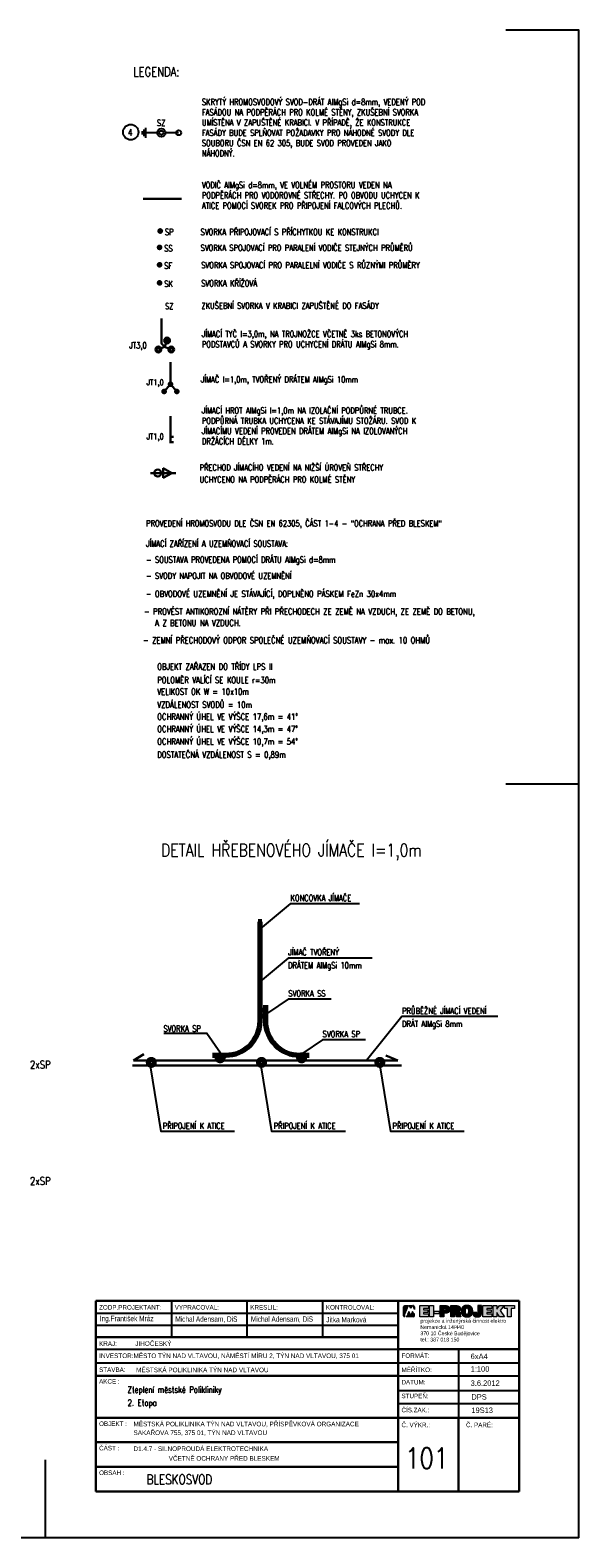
# Model space of a CAD drawing. Header units: millimetres. Extents: x 434746 to 672760, y -61647 to 206428.
# Tile 5 of 24: x 505283 to 526889, y 12652 to 72052. Entities that reach past the tile are written whole.
import ezdxf

# ---------------------------------------------------------------- set-up
doc = ezdxf.new("R2010")
doc.units = ezdxf.units.MM
for name, color, linetype, lineweight in [('.VýkrRozpiska', 7, 'Continuous', 15), ('1NP-Rozpiska', 7, 'Continuous', 30), ('E-hromosvody', 240, 'Continuous', 30), ('E-p_vo', 240, 'Continuous', 30), ('E-uzemneni_vnejsi', 240, 'Continuous', 30), ('Popis1', 7, 'Continuous', 25)]:
    doc.layers.add(name, color=color, linetype=linetype, lineweight=lineweight)
doc.layers.add('1PP-Rozpiska', color=7, linetype='Continuous')
doc.layers.add('E_vedeni', color=240, linetype='Continuous')
doc.styles.add('ROMAN', font='roman.shx', dxfattribs={"width": 0.8})
doc.styles.add('ROMANS', font='romans.shx', dxfattribs={"width": 0.8, "height": 125})

# ---------------------------------------------------------------- blocks, each defined once
blk = doc.blocks.new('*U11')
at = {"color": 0, "linetype": 'ByBlock', "ltscale": 0.2}
blk.add_circle((0, 0), 70, dxfattribs=at)
blk = doc.blocks.new('A$C3AE25937')
at = {"layer": 'E-hromosvody', "lineweight": -3}
for p, q in [((-2071, 94), (-2071, -94)), ((-1978, 188), (-1978, -188)), ((-1884, 281), (-1884, -281)), ((-1500, 0), (-1884, 0)), ((-1219, 0), (-1500, 0)), ((0, 0), (-750, 0))]:
    blk.add_line(p, q, dxfattribs=at)
for centre, radius in [((-984, 0), 234), ((-984, 0), 117), ((0, 0), 141)]:
    blk.add_circle(centre, radius, dxfattribs=at)
blk = doc.blocks.new('*U12')
at = {"color": 0, "linetype": 'ByBlock', "ltscale": 0.2}
for radius in [110, 70]:
    blk.add_circle((0, 0), radius, dxfattribs=at)
blk = doc.blocks.new('LOGO')
at = {"true_color": 0xc3261f}
h = blk.add_hatch(color=22, dxfattribs=at)
h.paths.add_polyline_path([(784398.7, 7230.7), (784398.2, 7230.7), (784399.6, 7227.5), (784399.6, 7229.7, 0.324073)])
h.paths.add_polyline_path([(784397.8, 7225.7), (784396.3, 7222.7), (784394.8, 7225.7), (784393.6, 7223), (784394.2, 7222.6), (784392.3, 7221.1), (784398.7, 7221.1, 0.29137), (784399.6, 7222), (784399.6, 7223.6), (784398.8, 7223.6)])
h.paths.add_polyline_path([(784394.4, 7230.7), (784390.9, 7230.7, 0.29137), (784390, 7229.8), (784390, 7222, 0.334501), (784391.1, 7221.1), (784390.9, 7224.1), (784391.5, 7223.9)])
blk.add_hatch(color=22, dxfattribs=at).paths.add_polyline_path([(784396.3, 7228.2), (784395, 7230.7), (784397.5, 7230.7)])
h = blk.add_hatch(color=0)
h.paths.add_polyline_path([(784476.2, 7230.7), (784484.8, 7230.7), (784484.8, 7228.3), (784482.1, 7228.3), (784482.1, 7221.1), (784478.9, 7221.1), (784478.9, 7228.3), (784476.2, 7228.3)])
h.paths.add_polyline_path([(784466.6, 7230.7), (784469.8, 7230.7), (784469.8, 7227.6), (784472, 7230.7), (784475.9, 7230.7), (784472.6, 7226.5), (784476.2, 7221.1), (784472.1, 7221.1), (784469.8, 7224.9), (784469.8, 7221.1), (784466.6, 7221.1)])
h.paths.add_polyline_path([(784457.9, 7221.1), (784457.9, 7230.7), (784465.4, 7230.7), (784465.4, 7228.3), (784461.2, 7228.3), (784461.2, 7227.2), (784465, 7227.2), (784465, 7224.7), (784461.2, 7224.7), (784461.2, 7223.6), (784465.4, 7223.6), (784465.4, 7221.1)])
h.paths.add_polyline_path([(784416.3, 7225.9), (784420.5, 7225.9), (784420.5, 7223.7), (784416.3, 7223.7)])
h.paths.add_polyline_path([(784412.4, 7230.7), (784415.6, 7230.7), (784415.6, 7221.1), (784412.4, 7221.1)])
h.paths.add_polyline_path([(784404, 7221.1), (784404, 7230.7), (784411.4, 7230.7), (784411.4, 7228.3), (784407.2, 7228.3), (784407.2, 7227.2), (784411, 7227.2), (784411, 7224.7), (784407.2, 7224.7), (784407.2, 7223.6), (784411.4, 7223.6), (784411.4, 7221.1)])
h = blk.add_hatch(color=0)
h.paths.add_polyline_path([(784421.3, 7230.7), (784421.3, 7221.1), (784424.5, 7221.1), (784424.5, 7224.3), (784425.8, 7224.3), (784426.1, 7224.3), (784426.7, 7224.3), (784427, 7224.4), (784427.4, 7224.5), (784427.7, 7224.5), (784428.1, 7224.7), (784428.7, 7225), (784429.1, 7225.4), (784429.3, 7225.7), (784429.5, 7226.1), (784429.6, 7226.7), (784429.7, 7227.1), (784429.7, 7227.4), (784429.7, 7227.8), (784429.7, 7228.1), (784429.6, 7228.4), (784429.5, 7228.8), (784429.3, 7229.3), (784429.1, 7229.5), (784428.9, 7229.7), (784428.6, 7230), (784428.4, 7230.1), (784428.1, 7230.3), (784427.8, 7230.4), (784427.3, 7230.5), (784426.9, 7230.6), (784426.5, 7230.7), (784426, 7230.7)])
h.paths.add_polyline_path([(784425.8, 7228.2), (784426.1, 7228.1), (784426.2, 7228), (784426.4, 7227.8), (784426.4, 7227.5), (784426.4, 7227.2), (784426.1, 7226.9), (784425.8, 7226.8), (784425.7, 7226.8), (784424.5, 7226.8), (784424.5, 7228.2), (784424.5, 7228.2)], flags=16)
h = blk.add_hatch(color=0)
h.paths.add_polyline_path([(784437.8, 7226.3), (784437.9, 7226.4), (784438, 7226.4), (784438.1, 7226.5), (784438.2, 7226.6), (784438.3, 7226.7), (784438.3, 7226.8), (784438.4, 7226.9), (784438.4, 7227), (784438.5, 7227.1), (784438.5, 7227.2), (784438.5, 7227.3), (784438.6, 7227.4), (784438.6, 7227.5), (784438.6, 7227.7), (784438.6, 7227.7), (784438.6, 7227.9), (784438.6, 7228.1), (784438.6, 7228.2), (784438.6, 7228.3), (784438.6, 7228.4), (784438.6, 7228.5), (784438.6, 7228.6), (784438.6, 7228.7), (784438.5, 7228.8), (784438.5, 7228.9), (784438.5, 7229), (784438.4, 7229.1), (784438.4, 7229.1), (784438.3, 7229.2), (784438.3, 7229.3), (784438.2, 7229.4), (784438.2, 7229.5), (784438.1, 7229.6), (784438.1, 7229.6), (784438, 7229.7), (784437.9, 7229.8), (784437.9, 7229.8), (784437.8, 7229.9), (784437.7, 7230), (784437.6, 7230.1), (784437.4, 7230.1), (784437.3, 7230.2), (784437.1, 7230.3), (784437, 7230.4), (784436.8, 7230.4), (784436.6, 7230.5), (784436.3, 7230.6), (784436, 7230.6), (784435.6, 7230.7), (784435.1, 7230.7), (784430.4, 7230.7), (784430.4, 7221.1), (784433.6, 7221.1), (784433.6, 7221.1), (784433.6, 7224.5), (784434.4, 7224.5), (784434.5, 7224.5), (784434.6, 7224.5), (784434.7, 7224.5), (784434.7, 7224.5), (784434.8, 7224.4), (784434.9, 7224.4), (784434.9, 7224.4), (784434.9, 7224.4), (784434.9, 7224.3), (784435, 7224.3), (784435, 7224.2), (784435, 7224.2), (784435.1, 7224), (784435.1, 7224), (784435.1, 7223.9), (784435.1, 7223.7), (784435.1, 7223.6), (784435.2, 7223.4), (784435.2, 7223.2), (784435.2, 7223), (784435.2, 7222.8), (784435.2, 7222.7), (784435.3, 7222.5), (784435.3, 7222.4), (784435.3, 7222.2), (784435.3, 7222.1), (784435.4, 7221.9), (784435.4, 7221.8), (784435.4, 7221.6), (784435.4, 7221.4), (784435.5, 7221.1), (784438.9, 7221.1), (784438.9, 7221.4), (784438.8, 7221.5), (784438.8, 7221.7), (784438.7, 7221.9), (784438.7, 7222), (784438.6, 7222.2), (784438.6, 7222.5), (784438.6, 7222.5), (784438.6, 7222.6), (784438.5, 7222.7), (784438.5, 7222.8), (784438.5, 7223), (784438.5, 7223.2), (784438.4, 7223.4), (784438.4, 7223.5), (784438.4, 7223.7), (784438.4, 7223.8), (784438.4, 7223.9), (784438.4, 7224), (784438.4, 7224), (784438.4, 7224.1), (784438.4, 7224.1), (784438.3, 7224.2), (784438.3, 7224.3), (784438.3, 7224.4), (784438.3, 7224.5), (784438.3, 7224.6), (784438.2, 7224.8), (784438.2, 7224.8), (784438.1, 7225), (784438.1, 7225.1), (784438.1, 7225.1), (784438, 7225.2), (784438, 7225.3), (784437.9, 7225.4), (784437.9, 7225.5), (784437.8, 7225.5), (784437.7, 7225.6), (784437.6, 7225.6), (784437.6, 7225.7), (784437.6, 7225.7), (784437.5, 7225.8), (784437.4, 7225.8), (784437.4, 7225.9), (784437.4, 7225.9), (784437.5, 7226), (784437.6, 7226.1)])
h.paths.add_polyline_path([(784435.3, 7227.4), (784435.3, 7227.4), (784435.3, 7227.3), (784435.2, 7227.2), (784435.2, 7227.2), (784435.1, 7227.1), (784435, 7227), (784434.9, 7227), (784434.8, 7227), (784434.7, 7227), (784433.6, 7227), (784433.6, 7228.2), (784434.5, 7228.2), (784434.7, 7228.2), (784434.9, 7228.2), (784435, 7228.1), (784435.1, 7228.1), (784435.2, 7228), (784435.2, 7228), (784435.3, 7227.9), (784435.3, 7227.8), (784435.4, 7227.7), (784435.4, 7227.6), (784435.3, 7227.5)], flags=16)
h = blk.add_hatch(color=0)
h.paths.add_polyline_path([(784442, 7230.5), (784442.6, 7230.8), (784443.5, 7230.9), (784444.2, 7230.9), (784444.8, 7230.9), (784445.6, 7230.8), (784446.1, 7230.6), (784446.3, 7230.5), (784446.8, 7230.4), (784447.3, 7230.1), (784447.7, 7229.8), (784448.3, 7229.1), (784448.8, 7228.2), (784448.8, 7228.1), (784449, 7227.6), (784449.1, 7227), (784449.2, 7226.5), (784449.2, 7224.9), (784449.1, 7224.6), (784449.1, 7224.6), (784449, 7224.5), (784449, 7224.3), (784448.9, 7224.1), (784448.9, 7224), (784448.8, 7223.8), (784448.6, 7223.1), (784448.2, 7222.6), (784447.7, 7222.1), (784446.8, 7221.5), (784445.9, 7221.1), (784444.8, 7221), (784443.6, 7221), (784442.8, 7221.1), (784442.6, 7221.2), (784442.3, 7221.3), (784442.1, 7221.4), (784441.5, 7221.6), (784440.8, 7222.1), (784440.6, 7222.3), (784440.4, 7222.6), (784439.9, 7223.2), (784439.7, 7223.8), (784439.5, 7224.2), (784439.4, 7224.8), (784439.4, 7225.1), (784439.4, 7225.8), (784439.3, 7226.4), (784439.4, 7227.1), (784439.4, 7227.1), (784439.5, 7227.6), (784439.9, 7228.6), (784440.5, 7229.5), (784441.3, 7230.2), (784441.8, 7230.4)])
h.paths.add_polyline_path([(784445.8, 7225), (784445.7, 7224.7), (784445.6, 7224.3), (784445, 7223.4), (784444.3, 7223.4), (784443.7, 7223.4), (784443.4, 7223.6), (784443.4, 7223.6), (784443.3, 7223.7), (784443, 7223.9), (784442.6, 7224.9), (784442.6, 7226.1), (784442.6, 7226.3), (784442.6, 7226.9), (784443, 7227.9), (784443.2, 7228), (784443.5, 7228.4), (784444.1, 7228.4), (784444.7, 7228.5), (784445.2, 7228.1), (784445.5, 7227.9), (784445.9, 7226.8)], flags=16)
blk.add_hatch(color=0).paths.add_polyline_path([(784453.5, 7224.2), (784453.5, 7224.1), (784453.5, 7223.9), (784453.5, 7223.8), (784453.5, 7223.7), (784453.4, 7223.7), (784453.4, 7223.6), (784453.4, 7223.6), (784453.3, 7223.5), (784453.2, 7223.5), (784453.2, 7223.4), (784453.1, 7223.4), (784453, 7223.4), (784452.9, 7223.4), (784452.9, 7223.4), (784452.8, 7223.5), (784452.8, 7223.5), (784452.7, 7223.5), (784452.7, 7223.6), (784452.6, 7223.7), (784452.6, 7223.7), (784452.6, 7223.8), (784452.6, 7223.9), (784452.6, 7224.7), (784449.4, 7224.7), (784449.4, 7224.4), (784449.4, 7224.1), (784449.4, 7223.9), (784449.4, 7223.7), (784449.4, 7223.4), (784449.5, 7223.2), (784449.5, 7223), (784449.6, 7222.9), (784449.6, 7222.7), (784449.7, 7222.6), (784449.8, 7222.5), (784449.8, 7222.3), (784449.9, 7222.2), (784450, 7222.1), (784450.1, 7222), (784450.2, 7221.8), (784450.3, 7221.8), (784450.4, 7221.7), (784450.6, 7221.6), (784450.8, 7221.5), (784450.9, 7221.4), (784451.2, 7221.3), (784451.4, 7221.2), (784451.6, 7221.1), (784451.8, 7221.1), (784452.1, 7221.1), (784452.3, 7221), (784452.4, 7221), (784452.6, 7221), (784453.3, 7221), (784453.7, 7221), (784453.9, 7221), (784454.1, 7221.1), (784454.4, 7221.1), (784454.6, 7221.2), (784454.8, 7221.3), (784455, 7221.4), (784455.1, 7221.5), (784455.3, 7221.5), (784455.4, 7221.6), (784455.5, 7221.7), (784455.7, 7221.8), (784455.8, 7221.9), (784455.8, 7222), (784455.9, 7222.1), (784456, 7222.1), (784456.1, 7222.2), (784456.1, 7222.3), (784456.2, 7222.4), (784456.3, 7222.5), (784456.3, 7222.6), (784456.4, 7222.7), (784456.5, 7222.8), (784456.5, 7222.9), (784456.5, 7223), (784456.5, 7223.1), (784456.6, 7223.2), (784456.6, 7223.3), (784456.6, 7223.4), (784456.7, 7223.6), (784456.7, 7223.7), (784456.7, 7223.9), (784456.7, 7230.7), (784453.5, 7230.7)])
at = {"color": 22, "true_color": 0xc3261f}
for p, q in [((784390, 7222), (784390, 7229.8)), ((784390.9, 7230.7), (784394.4, 7230.7)), ((784390.9, 7224.1), (784391.1, 7221.1)), ((784390.9, 7224.1), (784391.5, 7223.9)), ((784391.5, 7223.9), (784394.4, 7230.7)), ((784394.2, 7222.6), (784392.3, 7221.1)), ((784394.8, 7225.7), (784393.6, 7223)), ((784393.6, 7223), (784394.2, 7222.6)), ((784396.3, 7222.7), (784394.8, 7225.7)), ((784396.3, 7228.2), (784395, 7230.7)), ((784395, 7230.7), (784397.5, 7230.7)), ((784397.5, 7230.7), (784396.3, 7228.2)), ((784397.8, 7225.7), (784396.3, 7222.7)), ((784398.8, 7223.6), (784397.8, 7225.7)), ((784399.6, 7227.5), (784398.2, 7230.7)), ((784398.7, 7230.7), (784398.2, 7230.7)), ((784399.6, 7223.6), (784398.8, 7223.6)), ((784399.6, 7229.7), (784399.6, 7227.5)), ((784399.6, 7222), (784399.6, 7223.6)), ((784398.7, 7221.1), (784392.3, 7221.1))]:
    blk.add_line(p, q, dxfattribs=at)
at = {"color": 0}
for points in [[(784404, 7221.1), (784404, 7230.7), (784411.4, 7230.7), (784411.4, 7228.3), (784407.2, 7228.3), (784407.2, 7227.2), (784411, 7227.2), (784411, 7224.7), (784407.2, 7224.7), (784407.2, 7223.6), (784411.4, 7223.6), (784411.4, 7221.1), (784404, 7221.1)], [(784412.4, 7230.7), (784415.6, 7230.7), (784415.6, 7221.1), (784412.4, 7221.1), (784412.4, 7230.7)], [(784421.3, 7230.7), (784426, 7230.7), (784426.5, 7230.7), (784426.9, 7230.6), (784427.3, 7230.5), (784427.8, 7230.4), (784428.1, 7230.3), (784428.4, 7230.1), (784428.6, 7230), (784428.9, 7229.7), (784429.1, 7229.5), (784429.3, 7229.3), (784429.4, 7229), (784429.5, 7228.8), (784429.6, 7228.4), (784429.7, 7228.1), (784429.7, 7227.8), (784429.7, 7227.4), (784429.7, 7227.1), (784429.6, 7226.7), (784429.6, 7226.4), (784429.5, 7226.1), (784429.4, 7225.9), (784429.3, 7225.7), (784429.1, 7225.4), (784428.8, 7225.2), (784428.7, 7225), (784428.4, 7224.9), (784428.1, 7224.7), (784427.8, 7224.6), (784427.7, 7224.5), (784427.4, 7224.5), (784427.2, 7224.4), (784427, 7224.4), (784426.7, 7224.3), (784426.3, 7224.3), (784426.1, 7224.3), (784425.8, 7224.3), (784424.5, 7224.3), (784424.5, 7221.1), (784421.3, 7221.1), (784421.3, 7230.7)], [(784424.5, 7228.2), (784424.5, 7226.8), (784425.7, 7226.8), (784425.8, 7226.8), (784426, 7226.8), (784426.1, 7226.9), (784426.2, 7227), (784426.3, 7227.1), (784426.3, 7227.1), (784426.4, 7227.2), (784426.4, 7227.3), (784426.4, 7227.3), (784426.4, 7227.4), (784426.4, 7227.5), (784426.4, 7227.6), (784426.4, 7227.7), (784426.4, 7227.8), (784426.3, 7227.8), (784426.3, 7227.9), (784426.2, 7228), (784426.1, 7228.1), (784426, 7228.1), (784425.9, 7228.2), (784425.8, 7228.2), (784425.7, 7228.2), (784425.6, 7228.2), (784424.5, 7228.2), (784424.5, 7228.2)], [(784430.4, 7230.7), (784435.1, 7230.7), (784435.6, 7230.7), (784436, 7230.6), (784436.3, 7230.6), (784436.6, 7230.5), (784436.8, 7230.4), (784437, 7230.4), (784437.1, 7230.3), (784437.3, 7230.2), (784437.4, 7230.1), (784437.6, 7230.1), (784437.7, 7230), (784437.8, 7229.9), (784437.9, 7229.8), (784437.9, 7229.8), (784438, 7229.7), (784438.1, 7229.6), (784438.1, 7229.6), (784438.2, 7229.5), (784438.2, 7229.4), (784438.3, 7229.3), (784438.3, 7229.2), (784438.4, 7229.1), (784438.4, 7229.1), (784438.5, 7229), (784438.5, 7228.9), (784438.5, 7228.8), (784438.6, 7228.7), (784438.6, 7228.6), (784438.6, 7228.5), (784438.6, 7228.4), (784438.6, 7228.3), (784438.6, 7228.2), (784438.6, 7228.1), (784438.6, 7227.9), (784438.6, 7227.7), (784438.6, 7227.7), (784438.6, 7227.5), (784438.6, 7227.4), (784438.5, 7227.3), (784438.5, 7227.2), (784438.5, 7227.1), (784438.4, 7227), (784438.4, 7226.9), (784438.3, 7226.8), (784438.3, 7226.7), (784438.2, 7226.6), (784438.1, 7226.5), (784438, 7226.4), (784437.9, 7226.4), (784437.8, 7226.3), (784437.6, 7226.1), (784437.5, 7226), (784437.4, 7225.9), (784437.4, 7225.9), (784437.4, 7225.8), (784437.5, 7225.8), (784437.6, 7225.7), (784437.6, 7225.7), (784437.6, 7225.6), (784437.7, 7225.6), (784437.8, 7225.5), (784437.9, 7225.5), (784437.9, 7225.4), (784438, 7225.3), (784438, 7225.2), (784438.1, 7225.1), (784438.1, 7225.1), (784438.1, 7225), (784438.2, 7224.8), (784438.2, 7224.8), (784438.3, 7224.6), (784438.3, 7224.5), (784438.3, 7224.4), (784438.3, 7224.3), (784438.3, 7224.2), (784438.4, 7224.1), (784438.4, 7224.1), (784438.4, 7224), (784438.4, 7224), (784438.4, 7223.9), (784438.4, 7223.8), (784438.4, 7223.7), (784438.4, 7223.5), (784438.4, 7223.4), (784438.5, 7223.2), (784438.5, 7223), (784438.5, 7222.8), (784438.5, 7222.7), (784438.6, 7222.6), (784438.6, 7222.5), (784438.6, 7222.5), (784438.6, 7222.2), (784438.7, 7222), (784438.7, 7221.9), (784438.8, 7221.7), (784438.8, 7221.5), (784438.9, 7221.4), (784438.9, 7221.1), (784435.5, 7221.1), (784435.4, 7221.4), (784435.4, 7221.6), (784435.4, 7221.8), (784435.4, 7221.9), (784435.3, 7222.1), (784435.3, 7222.2), (784435.3, 7222.4), (784435.3, 7222.5), (784435.2, 7222.7), (784435.2, 7222.8), (784435.2, 7223), (784435.2, 7223.2), (784435.2, 7223.4), (784435.1, 7223.6), (784435.1, 7223.7), (784435.1, 7223.9), (784435.1, 7224), (784435.1, 7224), (784435, 7224.2), (784435, 7224.2), (784435, 7224.3), (784434.9, 7224.3), (784434.9, 7224.4), (784434.9, 7224.4), (784434.9, 7224.4), (784434.8, 7224.4), (784434.7, 7224.5), (784434.7, 7224.5), (784434.6, 7224.5), (784434.5, 7224.5), (784434.4, 7224.5), (784433.6, 7224.5), (784433.6, 7221.1), (784433.6, 7221.1), (784430.4, 7221.1), (784430.4, 7230.7)], [(784433.6, 7228.2), (784434.5, 7228.2), (784434.7, 7228.2), (784434.9, 7228.2), (784435, 7228.1), (784435.1, 7228.1), (784435.2, 7228), (784435.2, 7228), (784435.3, 7227.9), (784435.3, 7227.8), (784435.4, 7227.7), (784435.4, 7227.6), (784435.3, 7227.5), (784435.3, 7227.4), (784435.3, 7227.4), (784435.3, 7227.3), (784435.2, 7227.2), (784435.2, 7227.2), (784435.1, 7227.1), (784435, 7227), (784434.9, 7227), (784434.8, 7227), (784434.7, 7227), (784433.6, 7227), (784433.6, 7228.2)], [(784443.8, 7230.9), (784443.5, 7230.9), (784443.1, 7230.8), (784442.9, 7230.8), (784442.5, 7230.7), (784442.3, 7230.6), (784442, 7230.5), (784441.8, 7230.4), (784441.6, 7230.3), (784441.4, 7230.2), (784441.2, 7230.1), (784441.1, 7230), (784440.9, 7229.9), (784440.8, 7229.8), (784440.8, 7229.7), (784440.6, 7229.6), (784440.6, 7229.5), (784440.4, 7229.3), (784440.3, 7229.2), (784440.2, 7229.1), (784440.1, 7228.9), (784440, 7228.8), (784440, 7228.7), (784439.9, 7228.6), (784439.8, 7228.4), (784439.8, 7228.2), (784439.7, 7228), (784439.6, 7227.9), (784439.6, 7227.7), (784439.5, 7227.5), (784439.4, 7227.3), (784439.4, 7227.1), (784439.4, 7226.9), (784439.4, 7226.6), (784439.4, 7226.4), (784439.4, 7226.2), (784439.4, 7226), (784439.4, 7225.8), (784439.4, 7225.6), (784439.4, 7225.3), (784439.4, 7225), (784439.4, 7224.8), (784439.4, 7224.5), (784439.5, 7224.3), (784439.5, 7224.2), (784439.6, 7224), (784439.7, 7223.8), (784439.8, 7223.6), (784439.8, 7223.4), (784439.9, 7223.3), (784440, 7223.2), (784440, 7223), (784440.1, 7222.9), (784440.3, 7222.7), (784440.4, 7222.6), (784440.5, 7222.4), (784440.6, 7222.3), (784440.8, 7222.2), (784440.9, 7222), (784441.1, 7221.9), (784441.2, 7221.8), (784441.4, 7221.7), (784441.6, 7221.6), (784441.8, 7221.5), (784441.9, 7221.4), (784442.1, 7221.4), (784442.3, 7221.3), (784442.6, 7221.2), (784442.8, 7221.1), (784443.2, 7221.1), (784443.7, 7221), (784443.9, 7221), (784444.7, 7221), (784445.2, 7221), (784445.6, 7221.1), (784445.8, 7221.1), (784446.2, 7221.2), (784446.4, 7221.3), (784446.7, 7221.4), (784446.9, 7221.5), (784447.1, 7221.7), (784447.4, 7221.9), (784447.5, 7222), (784447.7, 7222.1), (784447.9, 7222.3), (784448, 7222.4), (784448.2, 7222.6), (784448.3, 7222.7), (784448.4, 7222.9), (784448.5, 7223), (784448.6, 7223.1), (784448.6, 7223.3), (784448.7, 7223.5), (784448.8, 7223.6), (784448.8, 7223.8), (784448.9, 7224), (784448.9, 7224.1), (784449, 7224.3), (784449, 7224.5), (784449.1, 7224.6), (784449.1, 7224.8), (784449.1, 7225), (784449.1, 7225.1), (784449.2, 7225.4), (784449.2, 7226.5), (784449.1, 7226.8), (784449.1, 7227), (784449.1, 7227.2), (784449, 7227.4), (784449, 7227.6), (784448.9, 7227.8), (784448.9, 7228), (784448.8, 7228.2), (784448.7, 7228.4), (784448.6, 7228.6), (784448.5, 7228.7), (784448.4, 7228.9), (784448.3, 7229.1), (784448.1, 7229.3), (784448, 7229.4), (784447.9, 7229.5), (784447.8, 7229.6), (784447.7, 7229.7), (784447.6, 7229.8), (784447.5, 7229.9), (784447.4, 7230), (784447.3, 7230.1), (784447.2, 7230.1), (784447, 7230.2), (784446.9, 7230.3), (784446.8, 7230.3), (784446.7, 7230.4), (784446.5, 7230.4), (784446.4, 7230.5), (784446.3, 7230.5), (784446.1, 7230.6), (784446, 7230.6), (784445.8, 7230.7), (784445.6, 7230.7), (784445.5, 7230.8), (784445.3, 7230.8), (784445.1, 7230.8), (784444.8, 7230.9), (784444.6, 7230.9), (784444.3, 7230.9), (784444.1, 7230.9), (784443.8, 7230.9)], [(784444.1, 7228.4), (784444, 7228.4), (784443.8, 7228.4), (784443.7, 7228.4), (784443.6, 7228.3), (784443.4, 7228.3), (784443.3, 7228.2), (784443.2, 7228.1), (784443.2, 7228), (784443.1, 7227.9), (784443.1, 7227.8), (784443, 7227.7), (784442.9, 7227.7), (784442.9, 7227.6), (784442.8, 7227.5), (784442.8, 7227.4), (784442.8, 7227.3), (784442.7, 7227.1), (784442.7, 7226.9), (784442.7, 7226.7), (784442.6, 7226.6), (784442.6, 7226.5), (784442.6, 7226.3), (784442.6, 7226.1), (784442.6, 7225.3), (784442.7, 7225.1), (784442.7, 7224.9), (784442.7, 7224.7), (784442.8, 7224.5), (784442.8, 7224.4), (784442.9, 7224.3), (784443, 7224.1), (784443, 7224), (784443.1, 7223.9), (784443.2, 7223.8), (784443.3, 7223.7), (784443.4, 7223.6), (784443.5, 7223.6), (784443.7, 7223.5), (784443.8, 7223.4), (784444, 7223.4), (784444.3, 7223.4), (784444.5, 7223.4), (784444.6, 7223.5), (784444.8, 7223.5), (784444.9, 7223.5), (784445.1, 7223.6), (784445.2, 7223.7), (784445.3, 7223.8), (784445.4, 7223.9), (784445.4, 7224), (784445.5, 7224), (784445.5, 7224.1), (784445.6, 7224.2), (784445.6, 7224.3), (784445.6, 7224.4), (784445.7, 7224.5), (784445.7, 7224.7), (784445.8, 7224.8), (784445.8, 7225), (784445.8, 7225.1), (784445.8, 7225.2), (784445.8, 7225.3), (784445.8, 7226.5), (784445.8, 7226.7), (784445.8, 7226.9), (784445.7, 7227.1), (784445.7, 7227.3), (784445.6, 7227.4), (784445.6, 7227.6), (784445.5, 7227.7), (784445.4, 7227.9), (784445.3, 7228), (784445.2, 7228.1), (784445.2, 7228.1), (784445.1, 7228.2), (784444.9, 7228.3), (784444.9, 7228.3), (784444.8, 7228.4), (784444.7, 7228.4), (784444.6, 7228.4), (784444.4, 7228.5), (784444.3, 7228.5), (784444.1, 7228.4)], [(784452.6, 7224.7), (784449.4, 7224.7), (784449.4, 7224.4), (784449.4, 7224.1), (784449.4, 7223.9), (784449.4, 7223.7), (784449.4, 7223.4), (784449.5, 7223.2), (784449.5, 7223), (784449.6, 7222.9), (784449.6, 7222.7), (784449.7, 7222.6), (784449.8, 7222.5), (784449.8, 7222.3), (784449.9, 7222.2), (784450, 7222.1), (784450.1, 7222), (784450.2, 7221.8), (784450.3, 7221.8), (784450.4, 7221.7), (784450.6, 7221.6), (784450.8, 7221.5), (784450.9, 7221.4), (784451.2, 7221.3), (784451.4, 7221.2), (784451.6, 7221.1), (784451.8, 7221.1), (784452.1, 7221.1), (784452.3, 7221), (784452.4, 7221), (784452.6, 7221), (784453.3, 7221), (784453.7, 7221), (784453.9, 7221), (784454.1, 7221.1), (784454.4, 7221.1), (784454.6, 7221.2), (784454.8, 7221.3), (784455, 7221.4), (784455.1, 7221.5), (784455.3, 7221.5), (784455.4, 7221.6), (784455.5, 7221.7), (784455.7, 7221.8), (784455.8, 7221.9), (784455.8, 7222), (784455.9, 7222.1), (784456, 7222.1), (784456.1, 7222.2), (784456.1, 7222.3), (784456.2, 7222.4), (784456.3, 7222.5), (784456.3, 7222.6), (784456.4, 7222.7), (784456.5, 7222.8), (784456.5, 7222.9), (784456.5, 7223), (784456.5, 7223.1), (784456.6, 7223.2), (784456.6, 7223.3), (784456.6, 7223.4), (784456.7, 7223.6), (784456.7, 7223.7), (784456.7, 7223.9), (784456.7, 7230.7), (784453.5, 7230.7), (784453.5, 7224.2), (784453.5, 7224.1), (784453.5, 7223.9), (784453.5, 7223.8), (784453.5, 7223.7), (784453.4, 7223.7), (784453.4, 7223.6), (784453.4, 7223.6), (784453.3, 7223.5), (784453.2, 7223.5), (784453.2, 7223.4), (784453.1, 7223.4), (784453, 7223.4), (784452.9, 7223.4), (784452.9, 7223.4), (784452.8, 7223.5), (784452.8, 7223.5), (784452.7, 7223.5), (784452.7, 7223.6), (784452.6, 7223.7), (784452.6, 7223.7), (784452.6, 7223.8), (784452.6, 7223.9), (784452.6, 7224.7), (784452.6, 7224.7)], [(784457.9, 7221.1), (784457.9, 7230.7), (784465.4, 7230.7), (784465.4, 7228.3), (784461.2, 7228.3), (784461.2, 7227.2), (784465, 7227.2), (784465, 7224.7), (784461.2, 7224.7), (784461.2, 7223.6), (784465.4, 7223.6), (784465.4, 7221.1), (784457.9, 7221.1)], [(784466.6, 7230.7), (784469.8, 7230.7), (784469.8, 7227.6), (784472, 7230.7), (784475.9, 7230.7), (784472.6, 7226.5), (784476.2, 7221.1), (784472.1, 7221.1), (784469.8, 7224.9), (784469.8, 7221.1), (784466.6, 7221.1), (784466.6, 7230.7)], [(784476.2, 7230.7), (784484.8, 7230.7), (784484.8, 7228.3), (784482.1, 7228.3), (784482.1, 7221.1), (784478.9, 7221.1), (784478.9, 7228.3), (784476.2, 7228.3), (784476.2, 7230.7)]]:
    blk.add_lwpolyline(points, dxfattribs=at)
blk.add_lwpolyline([(784416.3, 7225.9), (784420.5, 7225.9), (784420.5, 7223.7), (784416.3, 7223.7)], close=True, dxfattribs=at)
at = {"color": 22, "true_color": 0xc3261f}
for centre, radius, start, end in [((784391.2, 7229.5), 1.19, 102.5226, 167.5008), ((784391.1, 7222.2), 1.14, 191.7579, 265.7385), ((784398.5, 7229.6), 1.07, 7.4984, 79.3229), ((784398.4, 7222.2), 1.19, 282.5226, 347.5008)]:
    blk.add_arc(centre, radius, start, end, dxfattribs=at)
at = {"color": 0, "insert": (784404.5, 7219.3), "char_height": 4, "width": 105.739, "attachment_point": 1}
blk.add_mtext('{\\fArial|b0|i0|c238|p34;\\H0.8x;projekce a inženýrská činnost elektro\\PNemanická 14/440\\P370 10 České Budějovice\\Ptel.: 387 018 150}', dxfattribs=at)
blk = doc.blocks.new('A$C7BFD1CB8')
at = {"color": 0, "lineweight": 40}
blk.add_blockref('LOGO', (-784390, -7197.2), dxfattribs=at)
blk = doc.blocks.new('A$C2B8C33D0')
at = {"layer": '.VýkrRozpiska', "xscale": 38.71999979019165, "yscale": 38.72001171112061, "zscale": 38.72000000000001}
blk.add_blockref('A$C7BFD1CB8', (0, 3), dxfattribs=at)
blk = doc.blocks.new('A$C1DF174FE')
at = {"layer": 'E_vedeni', "ltscale": 10, "xscale": 0.009999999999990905, "yscale": 0.01000000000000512, "zscale": 0.01}
blk.add_blockref('A$C2B8C33D0', (0, -0.03), dxfattribs=at)
blk = doc.blocks.new('A$C4B206E37')
at = {"layer": 'E_vedeni', "ltscale": 10}
blk.add_blockref('A$C1DF174FE', (0, 0), dxfattribs=at)

msp = doc.modelspace()

# ---------------------------------------------------------------- hatches: boundary and pattern name
at = {"layer": 'E-uzemneni_vnejsi'}
msp.add_hatch(color=5, dxfattribs=at).paths.add_polyline_path([(514417, 37032), (514253, 37032), (514253, 36597), (514417, 36597)])

# ---------------------------------------------------------------- linework, layer by layer
at = {"layer": '1NP-Rozpiska', "linetype": 'Continuous', "lineweight": 30, "ltscale": 10}
for p, q in [((507866, 21986), (507866, 14483)), ((524536, 21986), (507866, 21986)), ((519773, 14483), (519773, 21986)), ((524536, 14483), (524536, 21986)), ((507866, 20558), (519773, 20558)), ((507866, 19037), (519773, 19037)), ((519773, 17385), (524536, 17385)), ((522155, 17385), (522155, 14483)), ((507866, 14483), (524536, 14483))]:
    msp.add_line(p, q, dxfattribs=at)
at = {"layer": '1NP-Rozpiska', "color": 7, "linetype": 'Continuous', "lineweight": -3, "ltscale": 10}
for p, q in [((510843, 21986), (510843, 20558)), ((513820, 21986), (513820, 20548)), ((516797, 21986), (516797, 20558)), ((507866, 21510), (519773, 21510)), ((507866, 21034), (519773, 21034)), ((507866, 20081), (519773, 20081)), ((522155, 20081), (522155, 17385)), ((507866, 19552), (519773, 19552)), ((519773, 19552), (524536, 19552)), ((519773, 19037), (524536, 19037)), ((519773, 18455), (524536, 18455)), ((519773, 17939), (524536, 17939))]:
    msp.add_line(p, q, dxfattribs=at)
at = {"layer": '1PP-Rozpiska', "linetype": 'Continuous', "lineweight": 30, "ltscale": 10}
for p, q in [((519773, 20081), (524536, 20081)), ((507866, 17385), (519773, 17385)), ((507866, 16424), (519773, 16424)), ((507866, 15452), (519773, 15452))]:
    msp.add_line(p, q, dxfattribs=at)
at = {"layer": 'E-hromosvody', "ltscale": 30, "const_width": 111}
for points in [[(510348, 64139, 1), (510459, 64139, 1)], [(510323, 63493, 1), (510434, 63493, 1)], [(510323, 62807, 1), (510434, 62807, 1)], [(510323, 62095, 1), (510434, 62095, 1)], [(510754, 58103, 1), (510865, 58103, 1)], [(510502, 57816, 1), (510613, 57816, 1)], [(511003, 57816, 1), (511114, 57816, 1)]]:
    msp.add_lwpolyline(points, format="xyb", close=True, dxfattribs=at)
at = {"layer": 'E-hromosvody', "ltscale": 30}
msp.add_lwpolyline([(510579, 59575), (510451, 59710), (510451, 60692)], dxfattribs=at)
at = {"layer": 'E-hromosvody', "lineweight": -3}
msp.add_circle((509244, 68032, 0), 304, dxfattribs=at)
at = {"layer": 'E-p_vo', "ltscale": 0.2}
msp.add_lwpolyline([(509728, 65405), (511242, 65405)], dxfattribs=at)
at = {"layer": 'E-p_vo'}
for points in [[(510809, 58103), (510809, 58969)], [(510809, 58103), (510557, 57816)], [(510809, 58103), (511058, 57816)], [(510809, 55775), (510809, 56843)], [(509356, 31455), (509761, 31710)], [(519761, 31455), (519284, 31651)], [(509356, 31455), (519761, 31455)]]:
    msp.add_lwpolyline(points, dxfattribs=at)
at = {"layer": 'E-p_vo', "lineweight": 70}
for points in [[(512464, 31669), (512990, 31669, 0.414214), (514334, 33013), (514334, 36919)], [(514549, 33633), (514549, 33013, 0.414214), (515893, 31669), (516268, 31669)]]:
    msp.add_lwpolyline(points, format="xyb", dxfattribs=at)
at = {"layer": 'E-uzemneni_vnejsi', "color": 0, "lineweight": -3}
for points in [[(526889, 42352), (526889, 72052), (524016, 72052)], [(526889, 12652), (526889, 42352), (524016, 42352)], [(505889, 12652), (484889, 12652), (484889, 15728)], [(526889, 12652), (505889, 12652), (505889, 15728)]]:
    msp.add_lwpolyline(points, dxfattribs=at)
at = {"layer": 'E-uzemneni_vnejsi'}
for points in [[(510331, 59470), (510579, 59575), (510675, 59823), (510579, 59575), (510840, 59470)], [(510809, 56027), (510932, 56027)], [(510809, 55826), (510932, 55826)], [(510523, 54413), (510523, 54789)], [(510523, 54413), (510859, 54601), (510523, 54789)], [(510020, 54601), (511018, 54601)]]:
    msp.add_lwpolyline(points, dxfattribs=at)
at = {"layer": 'E-uzemneni_vnejsi', "color": 5, "ltscale": 3, "const_width": 203}
for points in [[(514454, 33444, -1), (514454, 33213, -1)], [(510054, 31499, -1), (510054, 31268, -1)], [(512764, 31679, -1), (512764, 31449, -1)], [(514395, 31499, -1), (514395, 31268, -1)], [(515972, 31679, -1), (515972, 31449, -1)], [(519052, 31499, -1), (519052, 31268, -1)]]:
    msp.add_lwpolyline(points, format="xyb", close=True, dxfattribs=at)
at = {"layer": 'E-uzemneni_vnejsi', "color": 251}
msp.add_lwpolyline([(509318, 31258), (519902, 31258)], dxfattribs=at)
at = {"layer": 'E-uzemneni_vnejsi'}
msp.add_circle((510308, 54601), 137, dxfattribs=at)
at = {"layer": 'Popis1'}
for points in [[(518250, 37634), (515524, 37634), (514418, 36709)], [(518748, 35496), (515440, 35496), (514334, 34571)], [(517139, 33872), (515440, 33872), (514671, 33353)], [(523700, 33186), (519914, 33186), (518531, 31455)], [(510547, 32530), (512246, 32530), (512773, 31759)], [(518487, 32271), (516789, 32271), (516020, 31752)], [(513333, 28656), (510438, 28656), (510034, 31170)], [(517699, 28656), (514804, 28656), (514399, 31170)], [(522377, 28656), (519482, 28656), (519078, 31170)]]:
    msp.add_lwpolyline(points, dxfattribs=at)

# ---------------------------------------------------------------- block references
at = {"xscale": 0.6912000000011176, "yscale": 0.6912000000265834, "zscale": 0.6912000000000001}
msp.add_blockref('A$C3AE25937', (511129, 68010), dxfattribs=at)
at = {"layer": 'E-hromosvody', "ltscale": 0.2, "xscale": 1.036799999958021, "yscale": 1.036799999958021, "zscale": 1.0368, "rotation": 90}
for name, p in [('*U11', (510403, 64139)), ('*U12', (510331, 59470)), ('*U12', (510675, 59823)), ('*U12', (510840, 59470))]:
    msp.add_blockref(name, p, dxfattribs=at)
at = {"layer": 'E_vedeni', "ltscale": 10, "xscale": 119.1801599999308, "yscale": 119.1801599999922, "zscale": 119.18016}
msp.add_blockref('A$C4B206E37', (519979, 20255), dxfattribs=at)

# ---------------------------------------------------------------- texts
at = {"layer": '1NP-Rozpiska', "color": 7, "linetype": 'Continuous', "lineweight": -3, "ltscale": 10, "style": 'ROMAN'}
for s, height, p in [('ZODP.PROJEKTANT:', 178.6, (507998, 21645)), ('ZODP.PROJEKTANT:', 178.6, (507998, 21645)), ('VYPRACOVAL:', 178.6, (510975, 21645)), ('KRESLIL:', 178.6, (513952, 21645)), ('KONTROLOVAL:', 178.6, (516929, 21645)), ('KRAJ:', 178.6, (507998, 20216)), ('JIHOČESKÝ', 181.8, (509423, 20216)), ('INVESTOR:MĚSTO TÝN NAD VLTAVOU, NÁMĚSTÍ MÍRU 2, TÝN NAD VLTAVOU, 375 01', 181.79, (508001, 19734)), ('FORMÁT:', 178.6, (519905, 19740)), ('STAVBA:', 178.6, (507998, 19188)), ('MĚSTSKÁ POLIKLINIKA TÝN NAD VLTAVOU', 181.79, (509455, 19176)), ('MĚŘÍTKO:', 178.6, (519905, 19184)), ('AKCE :', 178.6, (507998, 18727)), ('DATUM:', 178.6, (519905, 18695)), ('STUPEŇ:', 178.6, (519905, 18153)), ('ČÍS.ZAK.:', 178.6, (519905, 17598)), ('OBJEKT :', 178.6, (507998, 17059)), ('MĚSTSKÁ POLIKLINIKA TÝN NAD VLTAVOU, PŘÍSPĚVKOVÁ ORGANIZACE', 181.79, (509353, 17046)), ('Č. VÝKR.:', 178.6, (519905, 17012)), ('Č. PARÉ:', 178.6, (522447, 17012)), ('SAKAŘOVA 755, 375 01, TÝN NAD VLTAVOU', 181.79, (509353, 16703)), ('ČÁST :', 178.6, (507998, 16098)), ('D1.4.7 - SILNOPROUDÁ ELEKTROTECHNIKA', 181.79, (509353, 16073)), ('VČETNĚ OCHRANY PŘED BLESKEM', 181.79, (510740, 15692)), ('OBSAH :', 178.6, (507998, 15127))]:
    msp.add_text(s, height=height, dxfattribs=at).set_placement(p)
at = {"layer": '1NP-Rozpiska', "color": 7, "linetype": 'Continuous', "lineweight": -3, "ltscale": 10}
for s, height, style, width, p in [('Ing.František Mráz', 214.33, 'ROMAN', 0.714286, (508024, 21185)), ('Michal Adensam, DiS', 214.33, 'ROMAN', 0.714286, (510998, 21164)), ('Michal Adensam, DiS', 214.33, 'ROMAN', 0.714286, (513975, 21164)), ('Jitka Marková', 214.33, 'ROMAN', 0.714286, (516945, 21142)), ('6xA4', 214.3, 'ROMAN', 0.9, (522630, 19695)), ('1:100', 214.3, 'ROMAN', 0.9, (522630, 19199)), ('Zteplení městské Polikliniky', 250, 'ROMANS', 0.8, (509120, 18366)), ('3.6.2012', 214.3, 'ROMAN', 0.9, (522628, 18640)), ('2. Etapa', 250, 'ROMANS', 0.8, (509120, 17848)), ('DPS', 214.3, 'ROMAN', 0.9, (522658, 18099)), ('19S13', 214.3, 'ROMAN', 0.9, (522656, 17572))]:
    msp.add_text(s, height=height, dxfattribs=dict(at, style=style, width=width)).set_placement(p)
at = {"layer": '1NP-Rozpiska', "linetype": 'Continuous', "lineweight": -3, "ltscale": 10, "style": 'ROMANS', "width": 0.8}
for s, height, p in [('101', 825, (520048, 15378)), ('BLESKOSVOD', 375, (509866, 14768))]:
    msp.add_text(s, height=height, dxfattribs=at).set_placement(p)
at = {"layer": 'E-hromosvody', "lineweight": -3, "style": 'ROMANS', "width": 0.8}
for s, height, p in [('SZ', 242.9, (510272, 68277)), ('4', 267, (509130, 67888, 0)), ('SP', 242.9, (510587, 63981)), ('SS', 242.9, (510562, 63335)), ('SF', 242.9, (510562, 62649)), ('SK', 242.9, (510562, 61937)), ('SZ', 242.9, (510594, 61053)), ('2xSP', 303.7, (505276, 31145)), ('2xSP', 303.7, (505276, 26558))]:
    msp.add_text(s, height=height, dxfattribs=at).set_placement(p)
at = {"layer": 'E-hromosvody', "color": 0, "lineweight": -3, "style": 'ROMANS', "width": 0.8}
for s, height, p in [('JT3,0', 242.9, (509188, 59514)), ('JT1,0', 227.7, (509868, 58064)), ('JT1,0', 227.7, (509868, 55929))]:
    msp.add_text(s, height=height, dxfattribs=at).set_placement(p)
at = {"layer": 'Popis1', "style": 'ROMANS', "width": 0.8}
for s, height, p in [('LEGENDA:', 359.9, (509346, 70232)), ('SVORKA PŘIPOJOVACÍ S PŘÍCHYTKOU KE KONSTRUKCI', 242.93, (511993, 63978)), ('SVORKA SPOJOVACÍ PRO PARALENÍ VODIČE STEJNÝCH PRŮMĚRŮ', 242.93, (511993, 63355)), ('SVORKA SPOJOVACÍ PRO PARALELNÍ VODIČE S RŮZNÝMI PRŮMĚRY', 242.93, (512018, 62671)), ('SVORKA KŘÍŽOVÁ', 242.93, (512018, 61959)), ('ZKUŠEBNÍ SVORKA V KRABICI ZAPUŠTĚNÉ DO FASÁDY', 242.93, (512025, 61072)), ('JÍMAČ l=1,0m, TVOŘENÝ DRÁTEM AlMgSi 10mm', 242.93, (512006, 58170)), ('PŘECHOD JÍMACÍHO VEDENÍ NA NIŽŠÍ ÚROVEŇ STŘECHY', 242.93, (511953, 54699)), ('UCHYCENO NA PODPĚRÁCH PRO KOLMÉ STĚNY', 242.93, (511953, 54227)), ('PROVEDENÍ HROMOSVODU DLE ČSN EN 62305, ČÁST 1-4 - "OCHRANA PŘED BLESKEM"', 242.93, (509850, 52497)), ('JÍMACÍ ZAŘÍZENÍ A UZEMŇOVACÍ SOUSTAVA: ', 242.93, (509850, 51698)), ('- SOUSTAVA PROVEDENA POMOCÍ DRÁTU AlMgSi d=8mm', 242.93, (509850, 51067)), ('- SVODY NAPOJIT NA OBVODOVÉ UZEMNĚNÍ', 242.93, (509850, 50431)), ('- OBVODOVÉ UZEMNĚNÍ JE STÁVAJÍCÍ, DOPLNĚNO PÁSKEM FeZn 30x4mm', 247.42, (509837, 49720, 0)), ('- PROVÉST ANTIKOROZNÍ NÁTĚRY PŘI PŘECHODECH ZE ZEMĚ NA VZDUCH, ZE ZEMĚ DO BETONU, ', 247.42, (509767, 49024, 0)), ('A Z BETONU NA VZDUCH.', 247.42, (510200, 48575, 0)), ('- ZEMNÍ PŘECHODOVÝ ODPOR SPOLEČNÉ UZEMŇOVACÍ SOUSTAVY - max. 10 OHMŮ ', 247.42, (509730, 47894, 0)), ('OBJEKT ZAŘAZEN DO TŘÍDY LPS II', 247.42, (510287, 46853, 0)), ('POLOMĚR VALÍCÍ SE KOULE r=30m', 247.42, (510287, 46321, 0)), ('VELIKOST OK W = 10x10m', 247.42, (510287, 45866, 0)), ('VZDÁLENOST SVODŮ = 10m', 247.42, (510287, 45350, 0)), ('OCHRANNÝ ÚHEL VE VÝŠCE 17,6m = 41°', 247.42, (510287, 44880, 0)), ('OCHRANNÝ ÚHEL VE VÝŠCE 14,3m = 47°', 247.42, (510287, 44396, 0)), ('OCHRANNÝ ÚHEL VE VÝŠCE 10,7m = 54°', 247.42, (510287, 43902, 0)), ('DOSTATEČNÁ VZDÁLENOST S = 0,89m', 247.42, (510287, 43384, 0)), ('DETAIL HŘEBENOVÉHO JÍMAČE l=1,0m', 503.85, (510435, 39494)), ('KONCOVKA JÍMAČE', 242.93, (515534, 37739)), ('JÍMAČ TVOŘENÝ', 242.93, (515450, 35602)), ('DRÁTEM AlMgSi 10mm', 242.93, (515436, 35084)), ('SVORKA SS', 242.9, (515450, 33978)), ('PRŮBĚŽNÉ JÍMACÍ VEDENÍ', 242.93, (519924, 33292)), ('SVORKA SP', 242.9, (510530, 32594)), ('DRÁT AlMgSi 8mm', 242.93, (519924, 32780)), ('SVORKA SP', 242.9, (516799, 32377)), ('PŘIPOJENÍ K ATICE', 242.93, (510504, 28762)), ('PŘIPOJENÍ K ATICE', 242.93, (514870, 28762)), ('PŘIPOJENÍ K ATICE', 242.93, (519548, 28762))]:
    msp.add_text(s, height=height, dxfattribs=at).set_placement(p)
at = {"layer": 'Popis1', "char_height": 242.926, "attachment_point": 1, "style": 'ROMANS'}
for s, insert, width in [('SKRYTÝ HROMOSVODOVÝ SVOD-DRÁT AlMgSi d=8mm, VEDENÝ POD FASÁDOU NA PODPĚRÁCH PRO KOLMÉ STĚNY, ZKUŠEBNÍ SVORKA UMÍSTĚNA V ZAPUŠTĚNÉ KRABICI. V PŘÍPADĚ, ŽE KONSTRUKCE FASÁDY BUDE SPLŇOVAT POŽADAVKY PRO NÁHODNÉ SVODY DLE SOUBORU ČSN EN 62 305, BUDE SVOD PROVEDEN JAKO NÁHODNÝ.', (512044, 69344), 9561.72), ('VODIČ AlMgSi d=8mm, VE VOLNÉM PROSTORU VEDEN NA PODPĚRÁCH PRO VODOROVNÉ STŘECHY. PO OBVODU UCHYCEN K ATICE POMOCÍ SVOREK PRO PŘIPOJENÍ FALCOVÝCH PLECHŮ.', (512044, 66070), 9561.72), ('JÍMACÍ TYČ l=3,0m, NA TROJNOŽCE VČETNĚ 3ks BETONOVÝCH PODSTAVCŮ A SVORKY PRO UCHYCENÍ DRÁTU AlMgSi 8mm.', (512044, 60202), 9613.89), ('JÍMACÍ HROT AlMgSi l=1,0m NA IZOLAČNÍ PODPŮRNÉ TRUBCE. PODPŮRNÁ TRUBKA UCHYCENA KE STÁVAJÍMU STOŽÁRU. SVOD K JÍMACÍMU VEDENÍ PROVEDEN DRÁTEM AlMgSi NA IZOLOVANÝCH DRŽÁCÍCH DÉLKY 1m.', (512044, 57188), 9613.89)]:
    msp.add_mtext(s, dxfattribs=dict(at, insert=insert, width=width))

doc.saveas('drawing.dxf')
